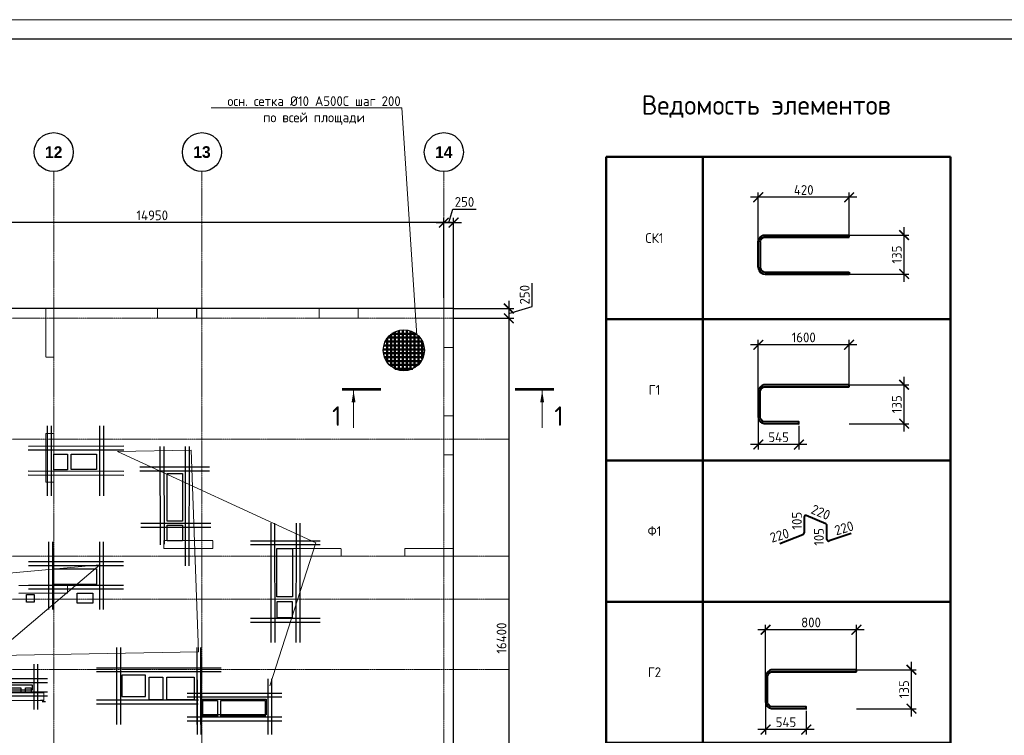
# Model space of a CAD drawing. Header units: millimetres. Extents: x 369815 to 1481759, y -423071 to -27917.
# Tile 250 of 256: x 1083834 to 1109072, y -82733 to -64388. Entities that reach past the tile are written whole.
import ezdxf
from ezdxf import colors
from ezdxf.entities.mleader import LeaderData, LeaderLine
from ezdxf.math import Vec2, Vec3

# ---------------------------------------------------------------- set-up
doc = ezdxf.new("R2010")
doc.units = ezdxf.units.MM
for name, pattern in [('______5', [1100, 800, -100, 100, -100]), ('DASHED', [7, 5, -2, 0]), ('осевая', [50.8, 31.75, -6.35, 6.35, -6.35])]:
    doc.linetypes.add(name, pattern=pattern)
for name, color, linetype, lineweight in [('_0.25', 114, 'Continuous', 25), ('_0.5', 94, 'Continuous', 50), ('Арм_хомуты', 133, 'Continuous', 18), ('Арматура', 152, 'Continuous', 40), ('Выноски', 20, 'Continuous', 20), ('Оси', 40, '______5', 18), ('Перекрытие ж_бетон', 1, 'Continuous', 30), ('подоснова', 151, 'Continuous', 5), ('размер', 1, 'Continuous', 25), ('РАЗМЕРЫ', 1, 'Continuous', 9), ('Стена_ кирп. кладка не несущ', 7, 'Continuous', 35), ('СТЕНЫ', 3, 'Continuous', 30), ('ТОНКИЕ', 7, 'Continuous', 9), ('Узлы', 7, 'Continuous', 0)]:
    doc.layers.add(name, color=color, linetype=linetype, lineweight=lineweight)
doc.layers.add('Колонна_ бетон', color=7, linetype='Continuous', lineweight=50, true_color=0xb4b496)
doc.layers.add('ТОЛСТЫЕ_ОСНОВНЫЕ', color=6, linetype='Continuous')
doc.styles.add('Century Gothic', font='GOTHIC.TTF')
doc.styles.add('GOST 2.304', font='CS_Gost2304.shx')
doc.styles.add('GOST-2.304_Type-B', font='GOST_Common.ttf')
doc.dimstyles.new('СПДС', dxfattribs={"dimscale": 100, "dimtxt": 2.5, "dimasz": 2.5, "dimexe": 1.25, "dimexo": 0, "dimtad": 1, "dimdec": 0, "dimtxsty": 'GOST-2.304_Type-B', "dimblk": 'ARCHTICK', "dimcen": 2.5, "dimdle": 2, "dimadec": 0, "dimazin": 2, "dimtfac": 0.75, "dimtdec": 0, "dimtmove": 1, "dimatfit": 3, "dimfxl": 1, "dimtolj": 1, "dimarcsym": 1})

# ---------------------------------------------------------------- blocks, each defined once
blk = doc.blocks.new('*U2034')
at = {"layer": 'ТОЛСТЫЕ_ОСНОВНЫЕ', "color": 6}
blk.add_lwpolyline([(20, 5), (886, 5), (886, 415), (20, 415)], close=True, dxfattribs=at)
at = {"layer": 'ТОНКИЕ'}
blk.add_lwpolyline([(0, 0), (891, 0), (891, 420), (0, 420)], close=True, dxfattribs=at)
blk = doc.blocks.new('*T2276')
at = {"layer": 'Выноски', "color": 0, "linetype": 'ByBlock', "lineweight": 50, "transparency": 16777216}
for p, q in [((0, 0), (8834, 0)), ((0, 0), (0, -22262)), ((2484, 0), (2484, -22262)), ((8834, 0), (8834, -22262)), ((0, -4165), (8834, -4165)), ((0, -7784), (8834, -7784)), ((0, -11404), (8834, -11404)), ((0, -15023), (8834, -15023)), ((0, -18642), (8834, -18642)), ((0, -22262), (8834, -22262))]:
    blk.add_line(p, q, dxfattribs=at)
at = {"layer": 'Выноски', "color": 0, "transparency": 16777216, "char_height": 250, "width": 2183.67, "attachment_point": 5, "style": 'GOST-2.304_Type-B'}
for s, insert in [('СК1', (1242, -2083)), ('Г1', (1242, -5975)), ('Ф1', (1242, -9594)), ('Г2', (1242, -13213)), ('СК2', (1242, -16833)), ('Х1', (1242, -20452))]:
    blk.add_mtext(s, dxfattribs=dict(at, insert=insert))
blk = doc.blocks.new('*U2033')
at = {"color": 0, "linetype": 'ByBlock', "lineweight": -2}
for p, q in [((-99.8, 25), (-99.8, 455.9)), ((-89.8, 455.9), (-99.8, 455.9)), ((-89.8, 25), (-89.8, 455.9)), ((89.8, 25), (89.8, 455.9)), ((89.8, 455.9), (99.8, 455.9)), ((99.8, 25), (99.8, 455.9)), ((-98.6, 15.9), (-99.8, 25)), ((-95.1, 7.5), (-98.6, 15.9)), ((-89.6, 0.3), (-95.1, 7.5)), ((-89, 18.5), (-89.8, 25)), ((-82.3, -5.3), (-89.6, 0.3)), ((-86.5, 12.5), (-89, 18.5)), ((-82.5, 7.3), (-86.5, 12.5)), ((-77.3, 3.3), (-82.5, 7.3)), ((-71.3, 0.9), (-77.3, 3.3)), ((-64.8, 0), (-71.3, 0.9)), ((-64.8, 0), (64.8, 0)), ((64.8, 0), (71.3, 0.9)), ((71.3, 0.9), (77.3, 3.3)), ((77.3, 3.3), (82.5, 7.3)), ((82.3, -5.3), (89.6, 0.3)), ((82.5, 7.3), (86.5, 12.5)), ((86.5, 12.5), (89, 18.5)), ((89, 18.5), (89.8, 25)), ((89.6, 0.3), (95.1, 7.5)), ((95.1, 7.5), (98.6, 15.9)), ((98.6, 15.9), (99.8, 25)), ((-73.9, -8.8), (-82.3, -5.3)), ((-64.8, -10), (-73.9, -8.8)), ((64.8, -10), (-64.8, -10)), ((64.8, -10), (73.9, -8.8)), ((73.9, -8.8), (82.3, -5.3))]:
    blk.add_line(p, q, dxfattribs=at)
at = {"style": 'GOST 2.304', "oblique": 15, "flags": 9}
for tag, p in [('ПОЗИЦИЯ', (993.5, -185)), ('ДИАМЕТР', (993.8, -189.3)), ('КЛАСС', (994.1, -193.8)), ('ДЛИНА', (994.5, -198.5)), ('МАССА', (994.8, -203.9))]:
    blk.add_attdef(tag, p, '', height=2.5, dxfattribs=at)
blk = doc.blocks.new('_ArchTick')
at = {"color": 0, "linetype": 'ByBlock', "const_width": 0.15}
blk.add_lwpolyline([(-0.5, -0.5), (0.5, 0.5)], dxfattribs=at)
blk = doc.blocks.new('*D2277')
at = {"layer": 'DEFPOINTS', "color": 0, "transparency": 16777216}
for p in [(1104798, -69910), (1106503, -69910), (1105095, -70908)]:
    blk.add_point(p, dxfattribs=at)
at = {"layer": 'РАЗМЕРЫ', "color": 0, "lineweight": -2, "transparency": 16777216}
for p, q in [((1104798, -69910), (1106628, -69910)), ((1106503, -71108), (1106503, -69710)), ((1105095, -70908), (1106628, -70908))]:
    blk.add_line(p, q, dxfattribs=at)
at = {"layer": 'РАЗМЕРЫ', "color": 0, "lineweight": -2, "transparency": 16777216, "xscale": 250, "yscale": 250, "zscale": 250}
for p, rotation in [((1106503, -69910), 90), ((1106503, -70908), 270)]:
    blk.add_blockref('_ArchTick', p, dxfattribs=dict(at, rotation=rotation))
at = {"layer": 'РАЗМЕРЫ', "color": 0, "transparency": 16777216, "insert": (1106316, -70409), "char_height": 250, "attachment_point": 5, "rotation": 90, "style": 'GOST-2.304_Type-B'}
blk.add_mtext('\\A1;135', dxfattribs=at)
blk = doc.blocks.new('*D2308')
at = {"layer": 'DEFPOINTS', "color": 0, "transparency": 16777216}
for p in [(1102766, -68941), (1102766, -70142), (1105095, -69960)]:
    blk.add_point(p, dxfattribs=at)
at = {"layer": 'размер', "color": 0, "lineweight": -2, "transparency": 16777216}
for p, q in [((1102766, -70142), (1102766, -68816)), ((1105095, -69960), (1105095, -68816)), ((1105295, -68941), (1102566, -68941))]:
    blk.add_line(p, q, dxfattribs=at)
at = {"layer": 'размер', "color": 0, "lineweight": -2, "transparency": 16777216, "xscale": 250, "yscale": 250, "zscale": 250, "rotation": 180}
blk.add_blockref('_ArchTick', (1102766, -68941), dxfattribs=at)
at = {"layer": 'размер', "color": 0, "lineweight": -2, "transparency": 16777216, "xscale": 250, "yscale": 250, "zscale": 250}
blk.add_blockref('_ArchTick', (1105095, -68941), dxfattribs=at)
at = {"layer": 'размер', "color": 0, "transparency": 16777216, "insert": (1103930, -68753), "char_height": 250, "attachment_point": 5, "style": 'GOST-2.304_Type-B'}
blk.add_mtext('\\A1;420', dxfattribs=at)
blk = doc.blocks.new('*D2278')
at = {"layer": 'DEFPOINTS', "color": 0, "transparency": 16777216}
for p in [(1104798, -73747), (1106503, -73747), (1105095, -74745)]:
    blk.add_point(p, dxfattribs=at)
at = {"layer": 'РАЗМЕРЫ', "color": 0, "lineweight": -2, "transparency": 16777216}
for p, q in [((1106503, -74945), (1106503, -73547)), ((1104798, -73747), (1106628, -73747)), ((1105095, -74745), (1106628, -74745))]:
    blk.add_line(p, q, dxfattribs=at)
at = {"layer": 'РАЗМЕРЫ', "color": 0, "lineweight": -2, "transparency": 16777216, "xscale": 250, "yscale": 250, "zscale": 250}
for p, rotation in [((1106503, -73747), 90), ((1106503, -74745), 270)]:
    blk.add_blockref('_ArchTick', p, dxfattribs=dict(at, rotation=rotation))
at = {"layer": 'РАЗМЕРЫ', "color": 0, "transparency": 16777216, "insert": (1106316, -74246), "char_height": 250, "attachment_point": 5, "rotation": 90, "style": 'GOST-2.304_Type-B'}
blk.add_mtext('\\A1;135', dxfattribs=at)
blk = doc.blocks.new('*D2279')
at = {"layer": 'DEFPOINTS', "color": 0, "transparency": 16777216}
for p in [(1102766, -72721), (1102766, -73922), (1105095, -73740)]:
    blk.add_point(p, dxfattribs=at)
at = {"layer": 'размер', "color": 0, "lineweight": -2, "transparency": 16777216}
for p, q in [((1102766, -73922), (1102766, -72596)), ((1105095, -73740), (1105095, -72596)), ((1105295, -72721), (1102566, -72721))]:
    blk.add_line(p, q, dxfattribs=at)
at = {"layer": 'размер', "color": 0, "lineweight": -2, "transparency": 16777216, "xscale": 250, "yscale": 250, "zscale": 250, "rotation": 180}
blk.add_blockref('_ArchTick', (1102766, -72721), dxfattribs=at)
at = {"layer": 'размер', "color": 0, "lineweight": -2, "transparency": 16777216, "xscale": 250, "yscale": 250, "zscale": 250}
blk.add_blockref('_ArchTick', (1105095, -72721), dxfattribs=at)
at = {"layer": 'размер', "color": 0, "transparency": 16777216, "insert": (1103930, -72533), "char_height": 250, "attachment_point": 5, "style": 'GOST-2.304_Type-B'}
blk.add_mtext('\\A1;1600', dxfattribs=at)
blk = doc.blocks.new('*D2280')
at = {"layer": 'DEFPOINTS', "color": 0, "transparency": 16777216}
for p in [(1102766, -74441), (1103806, -74802), (1102766, -75279)]:
    blk.add_point(p, dxfattribs=at)
at = {"layer": 'размер', "color": 0, "lineweight": -2, "transparency": 16777216}
for p, q in [((1102766, -74441), (1102766, -75404)), ((1103806, -74802), (1103806, -75404)), ((1104006, -75279), (1102566, -75279))]:
    blk.add_line(p, q, dxfattribs=at)
at = {"layer": 'размер', "color": 0, "lineweight": -2, "transparency": 16777216, "xscale": 250, "yscale": 250, "zscale": 250, "rotation": 180}
blk.add_blockref('_ArchTick', (1102766, -75279), dxfattribs=at)
at = {"layer": 'размер', "color": 0, "lineweight": -2, "transparency": 16777216, "xscale": 250, "yscale": 250, "zscale": 250}
blk.add_blockref('_ArchTick', (1103806, -75279), dxfattribs=at)
at = {"layer": 'размер', "color": 0, "transparency": 16777216, "insert": (1103286, -75092), "char_height": 250, "attachment_point": 5, "style": 'GOST-2.304_Type-B'}
blk.add_mtext('\\A1;545', dxfattribs=at)
blk = doc.blocks.new('*D2281')
at = {"layer": 'DEFPOINTS', "color": 0, "transparency": 16777216}
for p in [(1104985, -81053), (1106691, -81053), (1105283, -82051)]:
    blk.add_point(p, dxfattribs=at)
at = {"layer": 'РАЗМЕРЫ', "color": 0, "lineweight": -2, "transparency": 16777216}
for p, q in [((1106691, -82251), (1106691, -80853)), ((1104985, -81053), (1106816, -81053)), ((1105283, -82051), (1106816, -82051))]:
    blk.add_line(p, q, dxfattribs=at)
at = {"layer": 'РАЗМЕРЫ', "color": 0, "lineweight": -2, "transparency": 16777216, "xscale": 250, "yscale": 250, "zscale": 250}
for p, rotation in [((1106691, -81053), 90), ((1106691, -82051), 270)]:
    blk.add_blockref('_ArchTick', p, dxfattribs=dict(at, rotation=rotation))
at = {"layer": 'РАЗМЕРЫ', "color": 0, "transparency": 16777216, "insert": (1106503, -81552), "char_height": 250, "attachment_point": 5, "rotation": 90, "style": 'GOST-2.304_Type-B'}
blk.add_mtext('\\A1;135', dxfattribs=at)
blk = doc.blocks.new('*D2282')
at = {"layer": 'DEFPOINTS', "color": 0, "transparency": 16777216}
for p in [(1102953, -80027), (1102953, -81228), (1105283, -81046)]:
    blk.add_point(p, dxfattribs=at)
at = {"layer": 'размер', "color": 0, "lineweight": -2, "transparency": 16777216}
for p, q in [((1102953, -81228), (1102953, -79902)), ((1105283, -81046), (1105283, -79902)), ((1105483, -80027), (1102753, -80027))]:
    blk.add_line(p, q, dxfattribs=at)
at = {"layer": 'размер', "color": 0, "lineweight": -2, "transparency": 16777216, "xscale": 250, "yscale": 250, "zscale": 250, "rotation": 180}
blk.add_blockref('_ArchTick', (1102953, -80027), dxfattribs=at)
at = {"layer": 'размер', "color": 0, "lineweight": -2, "transparency": 16777216, "xscale": 250, "yscale": 250, "zscale": 250}
blk.add_blockref('_ArchTick', (1105283, -80027), dxfattribs=at)
at = {"layer": 'размер', "color": 0, "transparency": 16777216, "insert": (1104118, -79840), "char_height": 250, "attachment_point": 5, "style": 'GOST-2.304_Type-B'}
blk.add_mtext('\\A1;800', dxfattribs=at)
blk = doc.blocks.new('*D2264')
at = {"layer": 'DEFPOINTS', "color": 0, "transparency": 16777216}
for p in [(1102953, -81747), (1103994, -82109), (1102953, -82586)]:
    blk.add_point(p, dxfattribs=at)
at = {"layer": 'размер', "color": 0, "lineweight": -2, "transparency": 16777216}
for p, q in [((1102953, -81747), (1102953, -82711)), ((1103994, -82109), (1103994, -82711)), ((1104194, -82586), (1102753, -82586))]:
    blk.add_line(p, q, dxfattribs=at)
at = {"layer": 'размер', "color": 0, "lineweight": -2, "transparency": 16777216, "xscale": 250, "yscale": 250, "zscale": 250, "rotation": 180}
blk.add_blockref('_ArchTick', (1102953, -82586), dxfattribs=at)
at = {"layer": 'размер', "color": 0, "lineweight": -2, "transparency": 16777216, "xscale": 250, "yscale": 250, "zscale": 250}
blk.add_blockref('_ArchTick', (1103994, -82586), dxfattribs=at)
at = {"layer": 'размер', "color": 0, "transparency": 16777216, "insert": (1103474, -82398), "char_height": 250, "attachment_point": 5, "style": 'GOST-2.304_Type-B'}
blk.add_mtext('\\A1;545', dxfattribs=at)
blk = doc.blocks.new('NSY101')
at = {"color": 0, "linetype": 'ByBlock', "lineweight": -2}
blk.add_circle((0, 0), 50, dxfattribs=at)
blk = doc.blocks.new('СЛОЖНЫЙ_ОБЪЕКТ_19')
at = {"layer": 'Оси', "color": 16, "linetype": 'Continuous', "lineweight": 25, "transparency": 33554687, "xscale": 9.999999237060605, "yscale": 9.999999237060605, "zscale": 9.999999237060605}
blk.add_blockref('NSY101', (41513, -989), dxfattribs=at)
at = {"layer": 'Оси', "color": 16, "linetype": 'Continuous', "lineweight": 25, "transparency": 33554687, "insert": (41513, -989), "char_height": 300, "width": 620, "attachment_point": 5, "style": 'Century Gothic'}
blk.add_mtext('\\A1;{\\fCentury Gothic|i0|b1;\\H300.000000;\\W1.000000;\\C16;12}\\P', dxfattribs=at)
blk = doc.blocks.new('СЛОЖНЫЙ_ОБЪЕКТ_20')
at = {"layer": 'Оси', "color": 16, "linetype": 'Continuous', "lineweight": 25, "transparency": 33554687, "xscale": 9.999999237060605, "yscale": 9.999999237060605, "zscale": 9.999999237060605}
blk.add_blockref('NSY101', (45313, -989), dxfattribs=at)
at = {"layer": 'Оси', "color": 16, "linetype": 'Continuous', "lineweight": 25, "transparency": 33554687, "insert": (45313, -989), "char_height": 300, "width": 620, "attachment_point": 5, "style": 'Century Gothic'}
blk.add_mtext('\\A1;{\\fCentury Gothic|i0|b1;\\H300.000000;\\W1.000000;\\C16;13}\\P', dxfattribs=at)
blk = doc.blocks.new('СЛОЖНЫЙ_ОБЪЕКТ_21')
at = {"layer": 'Оси', "color": 16, "linetype": 'Continuous', "lineweight": 25, "transparency": 33554687, "xscale": 9.999999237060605, "yscale": 9.999999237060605, "zscale": 9.999999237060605}
blk.add_blockref('NSY101', (51513, -989), dxfattribs=at)
at = {"layer": 'Оси', "color": 16, "linetype": 'Continuous', "lineweight": 25, "transparency": 33554687, "insert": (51513, -989), "char_height": 300, "width": 620, "attachment_point": 5, "style": 'Century Gothic'}
blk.add_mtext('\\A1;{\\fCentury Gothic|i0|b1;\\H300.000000;\\W1.000000;\\C16;14}\\P', dxfattribs=at)
blk = doc.blocks.new('оси блок 2')
at = {"layer": 'Оси', "color": 16, "linetype": 'осевая', "lineweight": 0, "transparency": 33554687}
for p, q in [((-48904.7, -322543), (-48904.7, -347914.1)), ((-45104.7, -322543), (-45104.7, -347914.1)), ((-38904.7, -322543), (-38904.7, -347914.1)), ((-89822.3, -326301.3), (-37238.5, -326301.3)), ((-89822.3, -329401.3), (-37238.5, -329401.3)), ((-89822.3, -332401.3), (-37238.5, -332401.3)), ((-89822.3, -333501.3), (-37238.5, -333501.3)), ((-89822.3, -335301.3), (-37238.5, -335301.3))]:
    blk.add_line(p, q, dxfattribs=at)
at = {"layer": 'Оси', "color": 16, "linetype": 'Continuous', "lineweight": 25, "transparency": 33554687}
for name in ['СЛОЖНЫЙ_ОБЪЕКТ_19', 'СЛОЖНЫЙ_ОБЪЕКТ_20', 'СЛОЖНЫЙ_ОБЪЕКТ_21']:
    blk.add_blockref(name, (-90418.2, -321053.5), dxfattribs=at)
blk = doc.blocks.new('*D2268')
at = {"layer": 'DEFPOINTS', "color": 0, "transparency": 16777216}
for p in [(1094956, -69591), (1094706, -71522), (1094956, -71792)]:
    blk.add_point(p, dxfattribs=at)
at = {"layer": 'РАЗМЕРЫ', "color": 0, "lineweight": -2, "transparency": 16777216}
for p, q in [((1094831, -69591), (1094934, -69248)), ((1094934, -69248), (1095534, -69248)), ((1094506, -69591), (1095156, -69591)), ((1094706, -71522), (1094706, -69466)), ((1094956, -71792), (1094956, -69466))]:
    blk.add_line(p, q, dxfattribs=at)
at = {"layer": 'РАЗМЕРЫ', "color": 0, "lineweight": -2, "transparency": 16777216, "xscale": 250, "yscale": 250, "zscale": 250, "rotation": 180}
blk.add_blockref('_ArchTick', (1094706, -69591), dxfattribs=at)
at = {"layer": 'РАЗМЕРЫ', "color": 0, "lineweight": -2, "transparency": 16777216, "xscale": 250, "yscale": 250, "zscale": 250}
blk.add_blockref('_ArchTick', (1094956, -69591), dxfattribs=at)
at = {"layer": 'РАЗМЕРЫ', "color": 0, "transparency": 16777216, "insert": (1095234, -69060), "char_height": 250, "attachment_point": 5, "style": 'GOST-2.304_Type-B'}
blk.add_mtext('\\A1;250', dxfattribs=at)
blk = doc.blocks.new('*D2269')
at = {"layer": 'DEFPOINTS', "color": 0, "transparency": 16777216}
for p in [(1094956, -71792), (1094956, -72042), (1096372, -72042)]:
    blk.add_point(p, dxfattribs=at)
at = {"layer": 'РАЗМЕРЫ', "color": 0, "lineweight": -2, "transparency": 16777216}
for p, q in [((1096966, -71739), (1096966, -71139)), ((1096372, -71592), (1096372, -72242)), ((1094956, -71792), (1096497, -71792)), ((1096372, -71917), (1096966, -71739)), ((1094956, -72042), (1096497, -72042))]:
    blk.add_line(p, q, dxfattribs=at)
at = {"layer": 'РАЗМЕРЫ', "color": 0, "lineweight": -2, "transparency": 16777216, "xscale": 250, "yscale": 250, "zscale": 250}
for p, rotation in [((1096372, -71792), 90), ((1096372, -72042), 270)]:
    blk.add_blockref('_ArchTick', p, dxfattribs=dict(at, rotation=rotation))
at = {"layer": 'РАЗМЕРЫ', "color": 0, "transparency": 16777216, "insert": (1096778, -71439), "char_height": 250, "attachment_point": 5, "rotation": 90, "style": 'GOST-2.304_Type-B'}
blk.add_mtext('\\A1;250', dxfattribs=at)
blk = doc.blocks.new('*D2270')
at = {"layer": 'DEFPOINTS', "color": 0, "transparency": 16777216}
for p in [(1094956, -72042), (1094956, -88442), (1096372, -88442)]:
    blk.add_point(p, dxfattribs=at)
at = {"layer": 'РАЗМЕРЫ', "color": 0, "lineweight": -2, "transparency": 16777216}
for p, q in [((1096372, -71842), (1096372, -88642)), ((1094956, -72042), (1096497, -72042)), ((1094956, -88442), (1096497, -88442))]:
    blk.add_line(p, q, dxfattribs=at)
at = {"layer": 'РАЗМЕРЫ', "color": 0, "lineweight": -2, "transparency": 16777216, "xscale": 250, "yscale": 250, "zscale": 250}
for p, rotation in [((1096372, -72042), 90), ((1096372, -88442), 270)]:
    blk.add_blockref('_ArchTick', p, dxfattribs=dict(at, rotation=rotation))
at = {"layer": 'РАЗМЕРЫ', "color": 0, "transparency": 16777216, "insert": (1096185, -80242), "char_height": 250, "attachment_point": 5, "rotation": 90, "style": 'GOST-2.304_Type-B'}
blk.add_mtext('\\A1;16400', dxfattribs=at)
blk = doc.blocks.new('подложка стн 1-го этажа')
at = {"layer": 'Колонна_ бетон', "color": 252, "linetype": 'DASHED', "lineweight": 0, "ltscale": 0.5, "true_color": 0x939598, "transparency": 33554687}
for p, q in [((55094, 26362, -200), (55094, 26362, -200)), ((54844, 26112, -200), (54844, 26112, -200)), ((44644, 23162, -200), (44644, 23162, -200)), ((44644, 23162, -200), (44844, 23162, -200)), ((44644, 23162, -200), (44644, 21912, -200)), ((44844, 23162, -200), (44844, 23162, -200)), ((44844, 21912, -200), (44844, 23162, -200)), ((44844, 21912, -200), (44644, 21912, -200)), ((44644, 21912, -200), (44644, 21912, -200)), ((44844, 21912, -200), (44844, 21912, -200)), ((47669, 20412, -200), (47669, 20212, -200)), ((48919, 20412, -200), (47669, 20412, -200)), ((47669, 20412, -200), (47669, 20412, -200)), ((47669, 20212, -200), (47669, 20212, -200)), ((48919, 20212, -200), (47669, 20212, -200)), ((48919, 20412, -200), (48919, 20412, -200)), ((48919, 20212, -200), (48919, 20412, -200)), ((48919, 20212, -200), (48919, 20212, -200)), ((50964, 20212, -200), (50964, 20012, -200)), ((50964, 20212, -200), (50964, 20212, -200)), ((52214, 20212, -200), (50964, 20212, -200)), ((52214, 20212, -200), (52214, 20012, -200)), ((52214, 20212, -200), (52214, 20212, -200)), ((50964, 20012, -200), (50964, 20012, -200)), ((50964, 20012, -200), (52214, 20012, -200)), ((52214, 20012, -200), (52214, 20012, -200)), ((45194, 19262, -200), (43944, 19262, -200)), ((45194, 19262, -200), (45194, 19262, -200)), ((45194, 19262, -200), (45194, 19062, -200)), ((45194, 19062, -200), (43944, 19062, -200)), ((45194, 19062, -200), (45194, 19062, -200)), ((44593, 16512, -200), (43343, 16512, -200)), ((44593, 16512, -200), (44593, 16512, -200)), ((44593, 16312, -200), (44593, 16512, -200)), ((43343, 16312, -200), (44593, 16312, -200)), ((44593, 16312, -200), (44593, 16312, -200))]:
    blk.add_line(p, q, dxfattribs=at)
for points, elevation in [([(44644, 26362), (44844, 26362), (44844, 25112), (44644, 25112)], -560), ([(47504, 26362), (48504, 26362), (48504, 26112), (47504, 26112)], -360), ([(47504, 26362), (48514, 26362), (48514, 26112), (47504, 26112)], -560), ([(51644, 26362), (52644, 26362), (52644, 26112), (51644, 26112)], -360), ([(54844, 26362), (55094, 26362), (55094, 25362), (54844, 25362)], -560), ([(54844, 23612), (55094, 23612), (55094, 22612), (54844, 22612)], -360), ([(54844, 23612), (55094, 23612), (55094, 22612), (54844, 22612)], -560), ([(55094, 20212), (53844, 20212), (53844, 20012), (55094, 20012)], -560)]:
    blk.add_lwpolyline(points, close=True, dxfattribs=dict(at, elevation=elevation))
at = {"layer": 'СТЕНЫ', "color": 252, "linetype": 'DASHED', "lineweight": 0, "ltscale": 0.5, "true_color": 0x939598, "transparency": 33554687}
for p, q in [((53844, 20212, -200), (54844, 20212, -200)), ((53844, 20012, -200), (53844, 20212, -200)), ((53844, 20212, -200), (53844, 20212, -200)), ((54844, 20212, -200), (54844, 20212, -200)), ((53844, 20012, -200), (53844, 20012, -200)), ((53844, 20012, -200), (54844, 20012, -200)), ((54844, 20012, -200), (54844, 20012, -200))]:
    blk.add_line(p, q, dxfattribs=at)
blk = doc.blocks.new('*D2296')
at = {"layer": 'DEFPOINTS', "color": 0, "transparency": 16777216}
for p in [(1079756, -69591), (1079756, -70197), (1094706, -70494)]:
    blk.add_point(p, dxfattribs=at)
at = {"layer": 'РАЗМЕРЫ', "color": 0, "lineweight": -2, "transparency": 16777216}
for p, q in [((1094906, -69591), (1079556, -69591)), ((1079756, -70197), (1079756, -69466)), ((1094706, -70494), (1094706, -69466))]:
    blk.add_line(p, q, dxfattribs=at)
at = {"layer": 'РАЗМЕРЫ', "color": 0, "lineweight": -2, "transparency": 16777216, "xscale": 250, "yscale": 250, "zscale": 250, "rotation": 180}
blk.add_blockref('_ArchTick', (1079756, -69591), dxfattribs=at)
at = {"layer": 'РАЗМЕРЫ', "color": 0, "lineweight": -2, "transparency": 16777216, "xscale": 250, "yscale": 250, "zscale": 250}
blk.add_blockref('_ArchTick', (1094706, -69591), dxfattribs=at)
at = {"layer": 'РАЗМЕРЫ', "color": 0, "transparency": 16777216, "insert": (1087231, -69404), "char_height": 250, "attachment_point": 5, "style": 'GOST-2.304_Type-B'}
blk.add_mtext('\\A1;14950', dxfattribs=at)
blk = doc.blocks.new('цукцкц')
at = {"layer": 'Перекрытие ж_бетон', "ltscale": 100}
blk.add_lwpolyline([(-256896, -605129), (-257096, -605129), (-257096, -604929), (-256896, -604929)], close=True, dxfattribs=at)
at = {"layer": 'Перекрытие ж_бетон'}
for points in [[(-253296, -605979), (-253696, -605979), (-253696, -605629), (-253296, -605629)], [(-259016, -608430), (-259596, -608430), (-259596, -608079), (-259016, -608079)], [(-259616, -609830), (-260016, -609830), (-260016, -609430), (-259616, -609430)]]:
    blk.add_lwpolyline(points, close=True, dxfattribs=at)
at = {"layer": 'Перекрытие ж_бетон', "elevation": 4500}
blk.add_lwpolyline([(-255116, -608534), (-255116, -608933), (-255516, -608933), (-255516, -608534)], close=True, dxfattribs=at)
blk = doc.blocks.new('отв +6900')
at = {"layer": 'Перекрытие ж_бетон', "color": 1}
for points in [[(-228613, -172099), (-228613, -171699), (-227963, -171699), (-227963, -172099)], [(-226157, -172199), (-225757, -172199), (-225757, -173419), (-226157, -173419)], [(-223341, -174121), (-222941, -174121), (-222941, -175361), (-223341, -175361)], [(-229061, -175044), (-229061, -174644), (-227961, -174644), (-227961, -175044)], [(-228061, -175519), (-228461, -175519), (-228461, -175269), (-228061, -175269)], [(-226711, -177919), (-226711, -177369), (-227311, -177369), (-227311, -177919)], [(-226161, -177999), (-226161, -177419), (-225461, -177419), (-225461, -177999)], [(-224781, -178419), (-224781, -178019), (-223641, -178019), (-223641, -178419)]]:
    blk.add_lwpolyline(points, close=True, dxfattribs=at)
at = {"layer": 'Перекрытие ж_бетон', "color": 1, "elevation": 360}
for points in [[(-230171, -177689), (-229901, -177689), (-229901, -177819), (-230171, -177819)], [(-229781, -177689), (-229641, -177689), (-229641, -177819), (-229781, -177819)]]:
    blk.add_lwpolyline(points, close=True, dxfattribs=at)
at = {"layer": 'РАЗМЕРЫ', "color": 1, "lineweight": 30}
blk.add_lwpolyline([(-222941, -175489), (-223341, -175489), (-223341, -175889), (-222941, -175889)], close=True, dxfattribs=at)
at = {"color": 1, "rotation": 90}
blk.add_blockref('цукцкц', (-834690, 81595), dxfattribs=at)
blk = doc.blocks.new('_None')
blk = doc.blocks.new('*U2030')
at = {"layer": '_0.25', "ltscale": 100}
blk.add_lwpolyline([(0, 402), (1619, 402), (1619, 0), (0, 0)], close=True, dxfattribs=at)
at = {"layer": '_0.5', "color": 7, "lineweight": 30, "ltscale": 100}
for p, q in [((-150, 902), (-150, -500)), ((-50, 902), (-50, -500)), ((1669, -500), (1669, 927)), ((1769, -500), (1769, 927)), ((2019, 552), (-400, 552)), ((2019, 452), (-400, 452)), ((-400, -50), (2019, -50)), ((-400, -150), (2019, -150))]:
    blk.add_line(p, q, dxfattribs=at)
blk = doc.blocks.new('*U2032')
at = {"layer": '_0.25', "ltscale": 100}
blk.add_lwpolyline([(0, 135), (926, 135), (926, 0), (0, 0)], close=True, dxfattribs=at)
at = {"layer": '_0.5', "color": 7, "lineweight": 30, "ltscale": 100}
for p, q in [((-150, 635), (-150, -500)), ((-50, 635), (-50, -500)), ((976, -500), (976, 660)), ((1076, -500), (1076, 660)), ((1326, 285), (-256, 285)), ((1326, 185), (-256, 185)), ((-400, -50), (1326, -50)), ((-400, -150), (1326, -150))]:
    blk.add_line(p, q, dxfattribs=at)

msp = doc.modelspace()

# ---------------------------------------------------------------- linework, layer by layer
at = {"color": 2, "lineweight": 50, "ltscale": 100}
for p, q in [((1093453.4, -72388.6), (1093453.4, -73338.4)), ((1093553.4, -72352.8), (1093553.4, -73374.3)), ((1093653.4, -72338), (1093653.4, -73389)), ((1093753.4, -72342.5), (1093753.4, -73384.6)), ((1093853.4, -72366.7), (1093853.4, -73360.3)), ((1093953.4, -72413.9), (1093953.4, -73313.1)), ((1094154.2, -72639.1), (1093204.4, -72639.1)), ((1093253.4, -72555.5), (1093253.4, -73171.5)), ((1094091.9, -72539.1), (1093266.8, -72539.1)), ((1093353.4, -72451), (1093353.4, -73276.1)), ((1093987.3, -72439.1), (1093371.3, -72439.1)), ((1094053.4, -72492.8), (1094053.4, -73234.3)), ((1094153.4, -72633.8), (1094153.4, -73093.3)), ((1094204.8, -72839.1), (1093153.8, -72839.1)), ((1094190.1, -72739.1), (1093168.6, -72739.1)), ((1094200.4, -72939.1), (1093158.3, -72939.1)), ((1094176.1, -73039.1), (1093182.5, -73039.1)), ((1094128.9, -73139.1), (1093229.7, -73139.1)), ((1094050.1, -73239.1), (1093308.6, -73239.1)), ((1093909.1, -73339.1), (1093449.5, -73339.1))]:
    msp.add_line(p, q, dxfattribs=at)
at = {"lineweight": 30}
for p, q in [((1084538, -74799.9, -720), (1084538, -76589.9, -720)), ((1084638, -74799.9, -720), (1084638, -76589.9, -720)), ((1085880.6, -74799.9, -720), (1085880.6, -76589.9, -720)), ((1085980.6, -74799.9, -720), (1085980.6, -76589.9, -720)), ((1086500.6, -75419.9, -720), (1084053.8, -75425.2, -720)), ((1086500.6, -75319.9, -720), (1084063.4, -75326.5, -720)), ((1087429.1, -75330.8, -720), (1087435.7, -77851.3, -720)), ((1087529.1, -75330.8, -720), (1087535.7, -77828.9, -720)), ((1088079.1, -75330.8, -720), (1088072.5, -78385.9, 4036.5)), ((1088179.1, -75330.8, -720), (1088172.5, -78385.9, 3997.9)), ((1086500.6, -75969.9, -720), (1084053.8, -75964.6, -720)), ((1086909.1, -75850.8, -239.9), (1088699.1, -75850.8, -239.9)), ((1086909.1, -75950.8, -239.9), (1088699.1, -75950.8, -239.9)), ((1086500.6, -76069.9, -720), (1084053.8, -76064.6, -720)), ((1086941.9, -77293.1, -239.9), (1088731.9, -77293.1, -239.9)), ((1086941.9, -77393.1, -239.9), (1088731.9, -77393.1, -239.9)), ((1090266.8, -77294.8, -360), (1090273.4, -80349.9, -360)), ((1090366.8, -77294.8, -360), (1090373.4, -80349.9, -360)), ((1090916.8, -77294.8, -360), (1090910.2, -80349.9, -360)), ((1091016.8, -77294.8, -360), (1091010.2, -80349.9, -360)), ((1084575.9, -77769.8, -720), (1084575.9, -79509.8, -720)), ((1084675.9, -77769.8, -720), (1084675.9, -79509.8, -720)), ((1085876.3, -77769.8, -720), (1085876.3, -79509.8, -720)), ((1085976.3, -77769.8, -720), (1085976.3, -79509.8, -720)), ((1089746.8, -77745.8, -360), (1091536.8, -77745.8, -360)), ((1089746.8, -77845.8, -360), (1091536.8, -77845.8, -360)), ((1086496.1, -78289.8, -720), (1084055.9, -78289.8, -720)), ((1086496.1, -78389.8, -720), (1084055.9, -78389.8, -720)), ((1086496.1, -78889.8, -720), (1084055.9, -78889.8, -720)), ((1086496.1, -78989.8, -720), (1084055.9, -78989.8, -720)), ((1089746.8, -79732.4, -360), (1091536.8, -79732.4, -360)), ((1089746.8, -79832.4, -360), (1091536.8, -79832.4, -360)), ((1086322.3, -82455.6, -360), (1086322.3, -80485.8, -360)), ((1086422.3, -82455.6, -360), (1086422.3, -80485.8, -360)), ((1088379.6, -82455.6, -360), (1088379.6, -80485.8, -360)), ((1088479.6, -82455.6, -360), (1088479.6, -80485.8, -360)), ((1089000.6, -81009.7, -360), (1085802.3, -81009.7, -360)), ((1089000.6, -81109.7, -360), (1085802.3, -81109.7, -360)), ((1088415.8, -81835.6, -360), (1085802.3, -81835.6, -360)), ((1088408.4, -81935.6, -360), (1085802.3, -81935.6, -360))]:
    msp.add_line(p, q, dxfattribs=at)
at = {"ltscale": 100}
msp.add_circle((1093680, -72863.5), 526.2, dxfattribs=at)
at = {"layer": 'Арматура'}
for p, q in [((1103945, -77128.2), (1103945, -77541.2)), ((1104498.6, -77316.1), (1103993.2, -77101.7)), ((1104526.4, -77712.9), (1104526.4, -77371.5)), ((1103906, -77590.7), (1103322, -77828.8)), ((1105149.3, -77556.1), (1104582.7, -77751.9))]:
    msp.add_line(p, q, dxfattribs=at)
for centre, radius, start, end in [((1103977.1, -77129.7), 32.3, 60.17019, 184.93678), ((1104454.9, -77372.7), 71.5, 1.00459, 52.34811), ((1103877.7, -77528.3), 68.5, 294.34333, 349.14946), ((1104569.3, -77711.2), 42.9, 182.32029, 288.20191)]:
    msp.add_arc(centre, radius, start, end, dxfattribs=at)
at = {"layer": 'Перекрытие ж_бетон', "elevation": -360}
msp.add_lwpolyline([(1091905.9, -88692.2), (1094955.9, -88692.2), (1094955.9, -71792.2), (1084905.9, -71792.2), (1084905.9, -71792.2), (1081555.9, -71792.2), (1081555.9, -71792.2), (1079755.9, -71792.2)], dxfattribs=at)
at = {"layer": 'РАЗМЕРЫ', "lineweight": 40}
for points in [[(1105095.2, -73796.5), (1105095.2, -73746.5), (1102909.8, -73746.5), (1102861.4, -73766.5), (1102811.1, -73805.4), (1102789.1, -73834), (1102771.6, -73876.2), (1102765.6, -73921.5), (1102765.6, -74569.8), (1102780.4, -74636.2), (1102803, -74675.4), (1102835, -74707.4), (1102853.1, -74721.3), (1102918, -74741.8), (1103806.4, -74744.8), (1103806.4, -74694.8), (1102940.6, -74694.8), (1102893.2, -74684.3), (1102865.2, -74668.1), (1102835.7, -74636.6), (1102826.2, -74617.2), (1102817.8, -74586), (1102815.6, -74569.8), (1102815.6, -73921.5), (1102826.2, -73874.1), (1102852.3, -73833.1), (1102908.3, -73800.8), (1102940.6, -73796.5), (1105095.2, -73796.5)], [(1105282.7, -81103.2), (1105282.7, -81053.2), (1103097.3, -81053.2), (1103049, -81073.2), (1102998.6, -81112.1), (1102976.6, -81140.7), (1102959.2, -81182.9), (1102953.2, -81228.2), (1102953.2, -81876.5), (1102967.9, -81942.9), (1102990.5, -81982.1), (1103022.6, -82014.1), (1103040.7, -82028), (1103105.5, -82048.5), (1103993.9, -82051.5), (1103993.9, -82001.5), (1103128.2, -82001.5), (1103080.8, -81991), (1103052.7, -81974.8), (1103023.3, -81943.3), (1103013.7, -81923.9), (1103005.3, -81892.6), (1103003.2, -81876.5), (1103003.2, -81228.2), (1103013.7, -81180.8), (1103039.8, -81139.8), (1103095.8, -81107.5), (1103128.2, -81103.2), (1105282.7, -81103.2)]]:
    msp.add_lwpolyline(points, dxfattribs=at)
at = {"layer": 'Стена_ кирп. кладка не несущ', "color": 31, "linetype": 'Continuous', "lineweight": 25, "true_color": 0xf0b464, "transparency": 33554687}
for p, q in [((1084447.4, -81842.2, -160), (1084367.4, -81842.2, -160)), ((1084493.5, -81873.8, -360), (1084413.5, -81873.8, -360))]:
    msp.add_line(p, q, dxfattribs=at)
at = {"layer": 'Узлы', "color": 1, "linetype": 'Continuous', "lineweight": 0}
for p, q in [((1092391, -73899.5, 2740), (1092391, -74849.5, 2740)), ((1097226.2, -73899.5, 2740), (1097226.2, -74849.5, 2740))]:
    msp.add_line(p, q, dxfattribs=at)
at = {"layer": 'Узлы', "color": 1, "linetype": 'Continuous', "lineweight": 0, "const_width": 70, "elevation": 2740}
for points in [[(1092091, -73864.5), (1093091, -73864.5)], [(1097526.2, -73864.5), (1096526.2, -73864.5)]]:
    msp.add_lwpolyline(points, dxfattribs=at)
at = {"layer": 'Узлы', "color": 1, "linetype": 'Continuous', "lineweight": 0}
for points in [[(1092391, -73899.5, 2740), (1092340.8, -74200, 2740), (1092441.3, -74200, 2740)], [(1097226.2, -73899.5, 2740), (1097175.9, -74200, 2740), (1097276.5, -74200, 2740)]]:
    msp.add_solid(points, dxfattribs=at)

# ---------------------------------------------------------------- block references
at = {"xscale": 100, "yscale": 100, "zscale": 100}
msp.add_blockref('*U2034', (1040078.9, -106388.2), dxfattribs=at)
for name, p in [('*T2276', (1098862.6, -67903.4)), ('подложка стн 1-го этажа', (1039862, -98154, 200)), ('отв +6900', (1313766.8, 96176.9, -160))]:
    msp.add_blockref(name, p)
at = {"ltscale": 100}
for name, p in [('*U2032', (1083224.5, -81572.7, -360)), ('*U2030', (1088530.1, -82209.5, -360))]:
    msp.add_blockref(name, p, dxfattribs=at)
at = {"layer": 'Арм_хомуты', "lineweight": 40, "xscale": 5, "yscale": 5, "zscale": 5, "rotation": 270}
msp.add_blockref('*U2033', (1102815.6, -70408.8), dxfattribs=at)
at = {"layer": 'РАЗМЕРЫ'}
msp.add_blockref('оси блок 2', (1133610.6, 254259.1, -360), dxfattribs=at)

# ---------------------------------------------------------------- texts
at = {"layer": 'РАЗМЕРЫ', "color": 0, "style": 'GOST-2.304_Type-B'}
msp.add_text('Ведомость элементов', height=500, dxfattribs=at).set_placement((1099778.3, -66824.2))
at = {"layer": 'РАЗМЕРЫ', "char_height": 250, "attachment_point": 5, "style": 'GOST-2.304_Type-B'}
for s, insert, rotation in [('\\A1;105', (1103755.8, -77232), 90), ('\\A1;220', (1104365.8, -77013.4), 337.44719), ('\\A1;220', (1104964, -77420.8), 16.49058), ('\\A1;220', (1103309.6, -77608.5), 16.49058), ('\\A1;105', (1104319.3, -77647.5), 90)]:
    msp.add_mtext(s, dxfattribs=dict(at, insert=insert, rotation=rotation))
at = {"layer": 'Узлы', "color": 1, "linetype": 'Continuous', "lineweight": 0, "char_height": 500, "attachment_point": 5, "style": 'GOST-2.304_Type-B'}
for insert in [(1091961, -74549.5, 2740), (1097656.2, -74549.5, 2740)]:
    msp.add_mtext_dynamic_manual_height_columns('1', width=723.88, gutter_width=25, heights=[0], dxfattribs=dict(at, insert=insert))

# ---------------------------------------------------------------- dimensions: what is measured, and where the dimension line sits
at = {"layer": 'размер'}
for base, p1, p2, text, picture, middle in [((1102765.6, -68940.8), (1105095.2, -69959.7), (1102765.6, -70141.6), '420', '*D2308', (1103930.4, -68753.3)), ((1102765.6, -72720.7), (1105095.2, -73739.6), (1102765.6, -73921.5), '1600', '*D2279', (1103930.4, -72533.2)), ((1102765.6, -75279.1), (1103806.4, -74802.5), (1102765.6, -74440.6), '545', '*D2280', (1103286, -75091.6)), ((1102953.2, -80027.4), (1105282.7, -81046.3), (1102953.2, -81228.2), '800', '*D2282', (1104117.9, -79839.9)), ((1102953.2, -82585.8), (1103993.9, -82109.1), (1102953.2, -81747.3), '545', '*D2264', (1103473.6, -82398.3))]:
    dim = msp.add_linear_dim(base=base, p1=p1, p2=p2, text=text, dimstyle='СПДС', dxfattribs=at)
    dim.commit()
    dim.dimension.update_dxf_attribs({"geometry": picture, "text_midpoint": middle})
at = {"layer": 'РАЗМЕРЫ'}
for base, p1, p2, picture, middle in [((1094955.9, -69591.5, -360), (1094705.9, -71522.4, -360), (1094955.9, -71792.2, -360), '*D2268', (1094996.5, -69060.2, -360)), ((1079755.9, -69591.5, -360), (1094705.9, -70494.4, -360), (1079755.9, -70197.5, -360), '*D2296', (1087230.9, -69404, -360))]:
    dim = msp.add_linear_dim(base=base, p1=p1, p2=p2, dimstyle='СПДС', override={"dimrnd": 5}, dxfattribs=at)
    dim.commit()
    dim.dimension.update_dxf_attribs({"geometry": picture, "text_midpoint": middle})
for base, p1, p2, picture, middle in [((1106503.3, -69909.7), (1105095.2, -70907.9), (1104797.9, -69909.7), '*D2277', (1106315.8, -70408.8)), ((1106503.3, -73746.5), (1105095.2, -74744.8), (1104797.9, -73746.5), '*D2278', (1106315.8, -74245.7)), ((1106690.9, -81053.2), (1105282.7, -82051.5), (1104985.5, -81053.2), '*D2281', (1106503.4, -81552.3))]:
    dim = msp.add_linear_dim(base=base, p1=p1, p2=p2, angle=90, text='135', dimstyle='СПДС', override={"dimlfac": 0.2, "dimrnd": 5, "dimtofl": 0}, dxfattribs=at)
    dim.commit()
    dim.dimension.update_dxf_attribs({"geometry": picture, "text_midpoint": middle})
for base, p1, p2, picture, middle in [((1096372.1, -72042.2, -360), (1094955.9, -71792.2, -360), (1094955.9, -72042.2, -360), '*D2269', (1096778.4, -71676.5, -360)), ((1096372.1, -88442.2, -360), (1094955.9, -72042.2, -360), (1094955.9, -88442.2, -360), '*D2270', (1096184.6, -80242.2, -360))]:
    dim = msp.add_linear_dim(base=base, p1=p1, p2=p2, angle=90, dimstyle='СПДС', override={"dimrnd": 5}, dxfattribs=at)
    dim.commit()
    dim.dimension.update_dxf_attribs({"geometry": picture, "text_midpoint": middle})

# ---------------------------------------------------------------- leaders
at = {"layer": 'подоснова', "color": 2, "ltscale": 0.3}
ml = msp.add_multileader_mtext('Standard', dxfattribs=at)
ml.set_content('осн. сетка %%C10 А500С шаг 200\\Pпо всей площади', color=2, style='GOST-2.304_Type-B')
ml.set_leader_properties(color=256, linetype='ByLayer', lineweight=15)
ml.set_arrow_properties(name='NONE')
ml.build(insert=Vec2(0, 0))
ml.multileader.update_dxf_attribs({"text_left_attachment_type": 6, "text_right_attachment_type": 6, "dogleg_length": 0.1, "arrow_head_size": 18})
ctx = ml.context
ctx.base_point, ctx.char_height, ctx.arrow_head_size, ctx.landing_gap_size, ctx.plane_origin = Vec3(1089132.6, -66650.8), 250, 18, 20, Vec3(1091941.6, -67784.2)
ctx.left_attachment, ctx.right_attachment, ctx.text_align_type = 6, 6, 1
notes = []
notes.append((ctx, [(1, (1, 1, 0), (1093625.7, -66650.8), (-1, 0), 0.1, [(0, [(1094009.2, -72483.7)], 0, [])])]))
ctx.mtext.insert, ctx.mtext.alignment, ctx.mtext.flow_direction = Vec3(1091379.1, -66350.8), 2, 5
ml = msp.add_multileader_mtext('Standard', dxfattribs=at)
ml.set_content('1 %%C12  А500С', color=2, style='GOST-2.304_Type-B')
ml.set_leader_properties(color=256, linetype='ByLayer', lineweight=15)
ml.set_arrow_properties(name='NONE')
ml.build(insert=Vec2(0, 0))
ml.multileader.update_dxf_attribs({"text_left_attachment_type": 6, "text_right_attachment_type": 6, "dogleg_length": 0.1, "arrow_head_size": 18})
ctx = ml.context
ctx.base_point, ctx.char_height, ctx.arrow_head_size, ctx.landing_gap_size, ctx.plane_origin = Vec3(1080223.3, -78712.6, 360), 250, 18, 20, Vec3(1082346.3, -75232.7, 360)
ctx.left_attachment, ctx.right_attachment, ctx.text_align_type = 6, 6, 1
notes.append((ctx, [(1, (1, 1, 0), (1082045.2, -78712.6, 360), (-1, 0), 0.1, [(6, [(1080840, -81008.1, 360)], 0, []), (7, [(1090249.5, -81467.3, 360), (1091428.1, -77795.8, 360), (1086337.5, -75456.6, 360), (1088233, -75427.6, 360), (1088420.7, -80594.6, 360), (1083143.7, -80688.4, 360), (1085887.1, -78363.9, 360)], 0, [])])]))
ctx.mtext.insert, ctx.mtext.alignment, ctx.mtext.flow_direction = Vec3(1081134.2, -78412.6, 360), 2, 5
for ctx, leaders in notes:
    for number, flags, end, landing, length, lines in leaders:
        leader = LeaderData()
        leader.index, (leader.has_last_leader_line, leader.has_dogleg_vector, leader.attachment_direction) = number, flags
        leader.last_leader_point, leader.dogleg_vector, leader.dogleg_length = Vec3(end), Vec3(landing), length
        for number, points, colour, breaks in lines:
            line = LeaderLine()
            line.index, line.vertices, line.color, line.breaks = number, Vec3.list(points), colors.encode_raw_color(colour), breaks
            leader.lines.append(line)
        ctx.leaders.append(leader)

doc.saveas('drawing.dxf')
